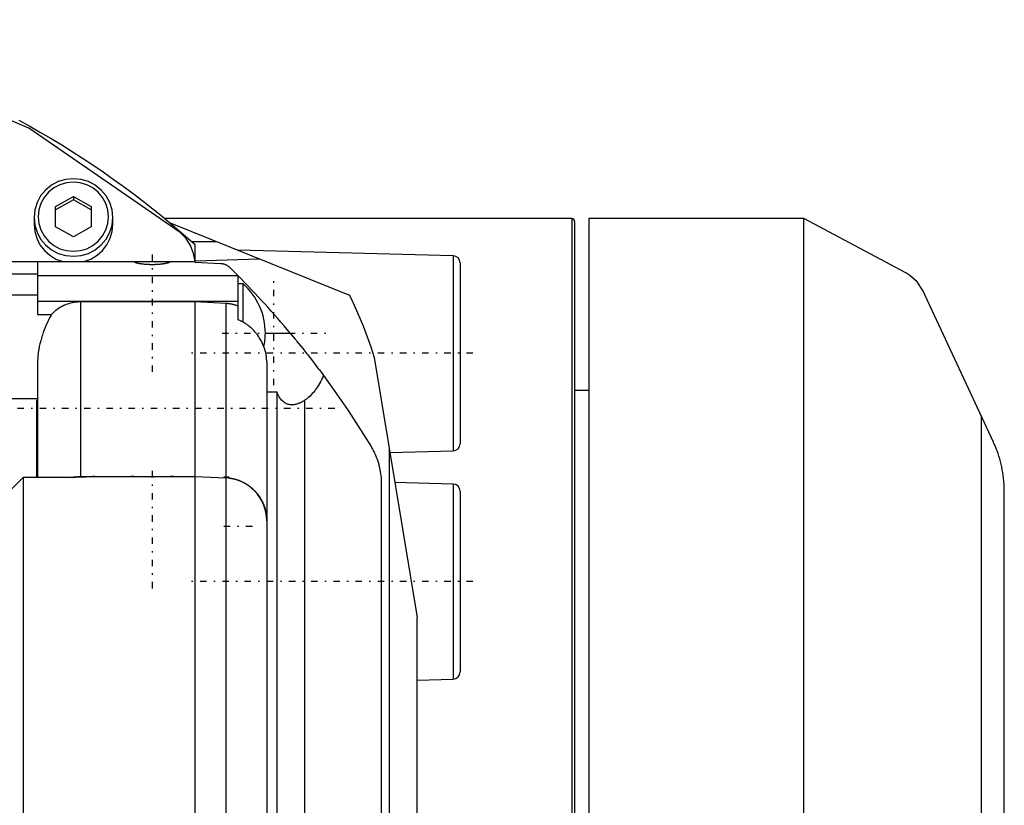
# Model space of a CAD drawing. Extents: x -109 to 109, y -1 to 887.
# Tile 11 of 11: x 30 to 99, y 728 to 783. Entities that reach past the tile are written whole.
import ezdxf

# ---------------------------------------------------------------- set-up
doc = ezdxf.new("R2010")
doc.units = 0
doc.linetypes.add('CENTER', pattern=[1.5, 0.45, -0.5, 0.05, -0.5])
doc.layers.add('AM_0', color=7, linetype='CONTINUOUS')
doc.layers.add('AM_7', color=7, linetype='CENTER')

msp = doc.modelspace()

# ---------------------------------------------------------------- linework, layer by layer
at = {"layer": 'AM_0', "color": 7, "linetype": 'CONTINUOUS'}
for p, q in [((32.76, 769.835), (34, 770.54)), ((34, 770.314), (32.76, 769.609)), ((34, 770.54), (34, 770.314)), ((34, 770.54), (35.24, 769.835)), ((35.24, 769.609), (34, 770.314)), ((32.76, 768.424), (32.76, 769.835)), ((35.24, 769.835), (35.24, 768.424)), ((31.25, 769.077), (31.25, 768.609)), ((36.75, 768.609), (36.75, 769.077)), ((68.8, 769), (40.389, 769)), ((40.753, 768.697), (53.27, 763.666)), ((68.8, 769), (68.8, 722)), ((69, 768.8), (69, 671.2)), ((85, 769), (70, 769)), ((70, 769), (70, 670.5)), ((92.13, 765.209), (85, 769)), ((85, 694.742), (85, 769)), ((34, 767.719), (32.76, 768.424)), ((35.24, 768.424), (34, 767.719)), ((44.025, 767.382), (42.275, 767.382)), ((42.5, 765.97), (42.5, 767.181)), ((60.513, 766.407), (45.472, 766.801)), ((-42.5, 766), (42.5, 766)), ((31.5, 766), (31.5, 762.296)), ((42.5, 766.055), (46.98, 766.194)), ((42.5, 765.97), (44.267, 765.877)), ((60.513, 766.407), (60.513, 752.789)), ((61, 765.907), (61, 753.289)), ((44.916, 765.591), (45.5, 765.008)), ((31.5, 765.12), (-31.5, 765.12)), ((45.5, 765), (31.5, 765)), ((45.5, 761.929), (45.5, 765.008)), ((45.843, 764.45), (45.5, 764.45)), ((45.843, 761.771), (45.843, 764.45)), ((31.5, 763.65), (-31.5, 763.65)), ((45.5, 763.219), (31.5, 763.219)), ((34.5, 763.184), (34.5, 751)), ((42.5, 763.184), (34.5, 763.184)), ((42.5, 676.816), (42.5, 763.184)), ((44.639, 763.075), (42.5, 763.184)), ((98.24, 753.4), (93.47, 763.629)), ((44.639, 763.075), (44.639, 750.953)), ((31.5, 762.296), (32.451, 762.296)), ((47.403, 761), (49.143, 761)), ((47.5, 759.025), (47.5, 747.92)), ((55.006, 759.302), (58, 741.16)), ((31.5, 758.95), (31.5, 750.919)), ((51.082, 758.557), (51.124, 758.501)), ((70, 757), (69, 757)), ((31.5, 756.42), (-31.5, 756.42)), ((31.5, 756.309), (31.416, 756.309)), ((31.416, 756.309), (31.416, 750.935)), ((48.219, 756.878), (47.5, 756.878)), ((48.219, 683.122), (48.219, 756.878)), ((50.139, 756.314), (50.139, 683.686)), ((97.408, 725), (97.408, 755.183)), ((56.052, 752.961), (56.052, 688.675)), ((56.1, 752.674), (60.513, 752.789)), ((30.5, 750.935), (28.5, 748.931)), ((33.845, 750.937), (30.5, 750.935)), ((30.5, 750.935), (30.5, 689)), ((34.5, 751), (42.5, 751)), ((42.5, 751), (44.639, 750.901)), ((44.843, 750.95), (44.5, 750.95)), ((44.5, 750.95), (44.5, 750.907)), ((44.639, 750.901), (44.639, 724.5)), ((44.843, 750.95), (44.843, 750.885)), ((55.5, 750.508), (55.5, 689.492)), ((60.513, 750.475), (56.445, 750.582)), ((60.513, 750.475), (60.513, 736.858)), ((61, 749.976), (61, 737.358)), ((99, 540.247), (99, 750)), ((47.499, 748), (47.499, 692)), ((58, 704.367), (58, 741.16)), ((58, 736.792), (60.513, 736.858))]:
    msp.add_line(p, q, dxfattribs=at)
for points in [[(41.459, 768.035), (30.896, 775.302), (19.062, 780.319), (6.442, 782.88), (-6.442, 782.88), (-19.062, 780.319), (-30.896, 775.302), (-41.459, 768.035)], [(31.25, 768.609), (31.297, 768.109), (31.437, 767.627), (31.665, 767.178), (31.973, 766.778), (32.35, 766.442), (32.785, 766.179), (33.26, 766)], [(34.74, 766), (35.215, 766.179), (35.65, 766.442), (36.027, 766.778), (36.335, 767.178), (36.563, 767.627), (36.703, 768.109), (36.75, 768.609)], [(42.493, 766), (42.394, 766.575), (42.183, 767.12), (41.867, 767.613), (41.459, 768.035)]]:
    msp.add_lwpolyline(points, dxfattribs=at)
for points in [[(36.75, 769.077), (36.697, 769.606), (36.541, 770.114), (36.287, 770.582), (35.945, 770.992), (35.528, 771.329), (35.052, 771.579), (34.536, 771.734), (34, 771.786), (33.464, 771.734), (32.948, 771.579), (32.472, 771.329), (32.055, 770.992), (31.713, 770.582), (31.459, 770.114), (31.303, 769.606), (31.25, 769.077), (31.303, 768.549), (31.459, 768.041), (31.713, 767.573), (32.055, 767.162), (32.472, 766.826), (32.948, 766.575), (33.464, 766.421), (34, 766.369), (34.536, 766.421), (35.052, 766.575), (35.528, 766.826), (35.945, 767.162), (36.287, 767.573), (36.541, 768.041), (36.697, 768.549)], [(31.55, 769.129), (31.597, 768.659), (31.736, 768.206), (31.963, 767.789), (32.268, 767.423), (32.639, 767.123), (33.062, 766.9), (33.522, 766.763), (34, 766.717), (34.478, 766.763), (34.938, 766.9), (35.361, 767.123), (35.732, 767.423), (36.037, 767.789), (36.264, 768.206), (36.403, 768.659), (36.45, 769.129), (36.403, 769.6), (36.264, 770.053), (36.037, 770.47), (35.732, 770.836), (35.361, 771.136), (34.938, 771.359), (34.478, 771.496), (34, 771.542), (33.522, 771.496), (33.062, 771.359), (32.639, 771.136), (32.268, 770.836), (31.963, 770.47), (31.736, 770.053), (31.597, 769.6)]]:
    msp.add_lwpolyline(points, close=True, dxfattribs=at)
for points in [[(30.199, 775.859, 0), (30.955, 775.444, 0), (31.705, 775.018, 0), (32.078, 774.802, 0), (32.449, 774.583, 0), (33.187, 774.137, 0), (33.919, 773.682, 0), (34.645, 773.216, 0), (35.365, 772.741, 0), (36.078, 772.256, 0), (36.431, 772.01, 0), (36.784, 771.761, 0), (37.483, 771.257, 0), (38.176, 770.743, 0), (38.861, 770.22, 0), (39.54, 769.688, 0), (40.211, 769.146, 0), (40.543, 768.872, 0), (40.874, 768.596, 0), (41.53, 768.036, 0), (42.179, 767.468, 0), (42.5, 767.181, 0)], [(38.27, 765.964, 0), (38.271, 765.966, 0), (38.273, 765.97, 0), (38.277, 765.974, 0), (38.28, 765.976, 0), (38.283, 765.978, 0), (38.292, 765.981, 0), (38.303, 765.984, 0), (38.316, 765.987, 0), (38.331, 765.989, 0), (38.349, 765.991, 0), (38.358, 765.992, 0), (38.368, 765.993, 0), (38.39, 765.995, 0), (38.414, 765.996, 0), (38.44, 765.998, 0), (38.467, 765.998, 0), (38.497, 765.999, 0), (38.512, 765.999, 0), (38.528, 766, 0), (38.56, 766, 0), (38.594, 766, 0), (38.611, 766, 0)], [(40.73, 765.964, 0), (40.729, 765.962, 0), (40.728, 765.959, 0), (40.726, 765.956, 0), (40.725, 765.955, 0), (40.723, 765.953, 0), (40.719, 765.949, 0), (40.714, 765.946, 0), (40.708, 765.942, 0), (40.701, 765.938, 0), (40.693, 765.934, 0), (40.688, 765.932, 0), (40.684, 765.93, 0), (40.673, 765.926, 0), (40.662, 765.921, 0), (40.649, 765.917, 0), (40.636, 765.913, 0), (40.622, 765.908, 0), (40.614, 765.906, 0), (40.606, 765.904, 0), (40.59, 765.899, 0), (40.573, 765.894, 0), (40.564, 765.892, 0), (40.555, 765.89, 0), (40.536, 765.885, 0), (40.516, 765.881, 0), (40.506, 765.878, 0), (40.495, 765.876, 0), (40.474, 765.871, 0), (40.452, 765.867, 0), (40.429, 765.862, 0), (40.406, 765.858, 0), (40.382, 765.854, 0), (40.37, 765.851, 0), (40.358, 765.849, 0), (40.333, 765.845, 0), (40.307, 765.841, 0), (40.28, 765.837, 0), (40.253, 765.833, 0), (40.224, 765.829, 0), (40.21, 765.827, 0), (40.195, 765.825, 0), (40.165, 765.821, 0), (40.134, 765.817, 0), (40.103, 765.814, 0), (40.071, 765.811, 0), (40.039, 765.807, 0), (40.022, 765.806, 0), (40.006, 765.804, 0), (39.972, 765.801, 0), (39.938, 765.798, 0), (39.904, 765.796, 0), (39.869, 765.794, 0), (39.834, 765.791, 0), (39.817, 765.79, 0), (39.799, 765.789, 0), (39.764, 765.788, 0), (39.729, 765.786, 0), (39.693, 765.785, 0), (39.658, 765.784, 0), (39.622, 765.783, 0), (39.605, 765.783, 0), (39.587, 765.782, 0), (39.552, 765.782, 0), (39.517, 765.782, 0), (39.5, 765.782, 0), (39.483, 765.782, 0), (39.448, 765.782, 0), (39.413, 765.782, 0), (39.395, 765.783, 0), (39.378, 765.783, 0), (39.342, 765.784, 0), (39.307, 765.785, 0), (39.271, 765.786, 0), (39.236, 765.788, 0), (39.201, 765.789, 0), (39.183, 765.79, 0), (39.166, 765.791, 0), (39.131, 765.794, 0), (39.096, 765.796, 0), (39.062, 765.798, 0), (39.028, 765.801, 0), (38.994, 765.804, 0), (38.978, 765.806, 0), (38.961, 765.807, 0), (38.929, 765.811, 0), (38.897, 765.814, 0), (38.866, 765.817, 0), (38.835, 765.821, 0), (38.805, 765.825, 0), (38.79, 765.827, 0), (38.776, 765.829, 0), (38.747, 765.833, 0), (38.72, 765.837, 0), (38.693, 765.841, 0), (38.667, 765.845, 0), (38.642, 765.849, 0), (38.63, 765.851, 0), (38.618, 765.854, 0), (38.594, 765.858, 0), (38.571, 765.862, 0), (38.548, 765.867, 0), (38.526, 765.871, 0), (38.505, 765.876, 0), (38.494, 765.878, 0), (38.484, 765.881, 0), (38.464, 765.885, 0), (38.445, 765.89, 0), (38.436, 765.892, 0), (38.427, 765.894, 0), (38.41, 765.899, 0), (38.394, 765.904, 0), (38.386, 765.906, 0), (38.378, 765.908, 0), (38.364, 765.913, 0), (38.351, 765.917, 0), (38.338, 765.921, 0), (38.327, 765.926, 0), (38.316, 765.93, 0), (38.312, 765.932, 0), (38.307, 765.934, 0), (38.299, 765.938, 0), (38.292, 765.942, 0), (38.286, 765.946, 0), (38.281, 765.949, 0), (38.277, 765.953, 0), (38.275, 765.955, 0), (38.274, 765.956, 0), (38.272, 765.959, 0), (38.271, 765.962, 0), (38.27, 765.964, 0)], [(40.389, 766, 0), (40.406, 766, 0), (40.44, 766, 0), (40.472, 766, 0), (40.488, 765.999, 0), (40.503, 765.999, 0), (40.533, 765.998, 0), (40.56, 765.998, 0), (40.586, 765.996, 0), (40.61, 765.995, 0), (40.632, 765.993, 0), (40.642, 765.992, 0), (40.651, 765.991, 0), (40.669, 765.989, 0), (40.684, 765.987, 0), (40.697, 765.984, 0), (40.708, 765.981, 0), (40.717, 765.978, 0), (40.72, 765.976, 0), (40.723, 765.974, 0), (40.727, 765.97, 0), (40.729, 765.966, 0), (40.73, 765.964, 0)], [(44.267, 765.877, 0), (44.268, 765.877, 0), (44.27, 765.877, 0), (44.272, 765.877, 0), (44.273, 765.877, 0), (44.274, 765.877, 0), (44.276, 765.877, 0), (44.278, 765.877, 0), (44.286, 765.876, 0), (44.298, 765.875, 0), (44.304, 765.875, 0), (44.31, 765.874, 0), (44.322, 765.873, 0), (44.333, 765.872, 0), (44.343, 765.87, 0), (44.353, 765.869, 0), (44.363, 765.868, 0), (44.368, 765.867, 0), (44.372, 765.866, 0), (44.382, 765.865, 0), (44.391, 765.863, 0), (44.4, 765.861, 0), (44.409, 765.86, 0), (44.417, 765.858, 0), (44.422, 765.857, 0), (44.426, 765.856, 0), (44.434, 765.854, 0), (44.443, 765.852, 0), (44.447, 765.851, 0), (44.451, 765.85, 0), (44.459, 765.848, 0), (44.467, 765.846, 0), (44.471, 765.845, 0), (44.475, 765.844, 0), (44.482, 765.842, 0), (44.49, 765.84, 0), (44.515, 765.833, 0), (44.554, 765.819, 0), (44.589, 765.806, 0), (44.622, 765.792, 0), (44.655, 765.776, 0), (44.671, 765.769, 0), (44.686, 765.76, 0), (44.717, 765.743, 0), (44.746, 765.726, 0), (44.775, 765.707, 0), (44.802, 765.688, 0), (44.829, 765.667, 0), (44.842, 765.657, 0), (44.855, 765.647, 0), (44.88, 765.625, 0), (44.904, 765.603, 0), (44.916, 765.591, 0)], [(93.47, 763.629, 0), (93.317, 763.977, 0), (92.906, 764.578, 0), (92.398, 765.037, 0), (92.13, 765.208, 0)], [(34.5, 763.184, 0), (34.439, 763.183, 0), (34.315, 763.178, 0), (34.188, 763.166, 0), (34.124, 763.158, 0), (34.06, 763.148, 0), (33.931, 763.124, 0), (33.804, 763.094, 0), (33.68, 763.058, 0), (33.559, 763.018, 0), (33.443, 762.973, 0), (33.387, 762.949, 0), (33.332, 762.924, 0), (33.22, 762.869, 0), (33.109, 762.808, 0), (32.998, 762.741, 0), (32.889, 762.669, 0), (32.783, 762.592, 0), (32.732, 762.551, 0), (32.682, 762.51, 0), (32.585, 762.426, 0), (32.494, 762.34, 0), (32.451, 762.296, 0)], [(53.27, 763.666, 0), (53.608, 762.959, 0), (54.226, 761.519, 0), (54.766, 760.048, 0), (55.006, 759.302, 0)], [(45.5, 762.89, 0), (45.478, 762.899, 0), (45.433, 762.916, 0), (45.387, 762.932, 0), (45.364, 762.939, 0), (45.341, 762.947, 0), (45.294, 762.961, 0), (45.246, 762.975, 0), (45.198, 762.988, 0), (45.15, 763.001, 0), (45.102, 763.012, 0), (45.077, 763.017, 0), (45.053, 763.022, 0), (45.004, 763.032, 0), (44.955, 763.041, 0), (44.906, 763.049, 0), (44.857, 763.055, 0), (44.808, 763.061, 0), (44.783, 763.064, 0), (44.759, 763.067, 0), (44.711, 763.071, 0), (44.663, 763.074, 0), (44.639, 763.075, 0)], [(32.451, 762.296, 0), (32.413, 762.221, 0), (32.337, 762.067, 0), (32.26, 761.909, 0), (32.222, 761.828, 0), (32.184, 761.745, 0), (32.109, 761.577, 0), (32.036, 761.404, 0), (31.965, 761.226, 0), (31.897, 761.044, 0), (31.832, 760.857, 0), (31.801, 760.762, 0), (31.771, 760.665, 0), (31.715, 760.469, 0), (31.664, 760.269, 0), (31.618, 760.064, 0), (31.579, 759.858, 0), (31.548, 759.654, 0), (31.535, 759.552, 0), (31.525, 759.45, 0), (31.509, 759.249, 0), (31.501, 759.049, 0), (31.5, 758.95, 0)], [(46.758, 761, 0), (46.73, 761.034, 0), (46.673, 761.101, 0), (46.616, 761.164, 0), (46.588, 761.195, 0), (46.559, 761.225, 0), (46.498, 761.286, 0), (46.435, 761.346, 0), (46.368, 761.405, 0), (46.3, 761.463, 0), (46.229, 761.519, 0), (46.192, 761.546, 0), (46.156, 761.573, 0), (46.081, 761.625, 0), (46.005, 761.675, 0), (45.928, 761.722, 0), (45.851, 761.766, 0), (45.773, 761.807, 0), (45.734, 761.827, 0), (45.695, 761.845, 0), (45.618, 761.88, 0), (45.54, 761.913, 0), (45.5, 761.929, 0)], [(47.5, 759.025, 0), (47.499, 759.082, 0), (47.494, 759.195, 0), (47.484, 759.309, 0), (47.478, 759.366, 0), (47.47, 759.423, 0), (47.45, 759.538, 0), (47.426, 759.652, 0), (47.397, 759.767, 0), (47.363, 759.881, 0), (47.324, 759.995, 0), (47.303, 760.052, 0), (47.282, 760.108, 0), (47.234, 760.22, 0), (47.183, 760.33, 0), (47.128, 760.438, 0), (47.069, 760.545, 0), (47.006, 760.65, 0), (46.973, 760.702, 0), (46.94, 760.753, 0), (46.869, 760.854, 0), (46.796, 760.952, 0), (46.758, 761, 0)], [(49.143, 761, 0), (49.209, 760.92, 0), (49.342, 760.759, 0), (49.477, 760.596, 0), (49.544, 760.514, 0), (49.612, 760.431, 0), (49.747, 760.265, 0), (49.882, 760.097, 0), (50.017, 759.928, 0), (50.152, 759.759, 0), (50.285, 759.59, 0), (50.352, 759.506, 0), (50.418, 759.421, 0), (50.549, 759.253, 0), (50.679, 759.086, 0), (50.806, 758.92, 0), (50.931, 758.756, 0), (51.054, 758.594, 0), (51.115, 758.514, 0), (51.174, 758.434, 0), (51.292, 758.277, 0), (51.406, 758.124, 0), (51.462, 758.048, 0)], [(51.462, 758.048, 0), (51.434, 757.983, 0), (51.376, 757.856, 0), (51.316, 757.732, 0), (51.286, 757.671, 0), (51.254, 757.611, 0), (51.19, 757.494, 0), (51.123, 757.38, 0), (51.054, 757.27, 0), (50.984, 757.164, 0), (50.911, 757.063, 0), (50.874, 757.013, 0), (50.837, 756.965, 0), (50.76, 756.871, 0), (50.682, 756.782, 0), (50.603, 756.698, 0), (50.521, 756.617, 0), (50.439, 756.542, 0), (50.397, 756.506, 0), (50.355, 756.471, 0), (50.269, 756.405, 0), (50.183, 756.343, 0), (50.139, 756.314, 0)], [(51.462, 758.048, 0), (52.047, 757.244, 0), (53.179, 755.61, 0), (54.259, 753.941, 0), (54.78, 753.094, 0)], [(31.416, 756.309, 0), (31.442, 756.25, 0), (31.479, 756.133, 0), (31.498, 756.017, 0), (31.5, 755.961, 0)], [(49.245, 756, 0), (49.208, 756.001, 0), (49.136, 756.006, 0), (49.064, 756.017, 0), (49.029, 756.025, 0), (48.995, 756.033, 0), (48.927, 756.056, 0), (48.861, 756.084, 0), (48.797, 756.117, 0), (48.735, 756.156, 0), (48.675, 756.201, 0), (48.646, 756.225, 0), (48.618, 756.25, 0), (48.564, 756.305, 0), (48.512, 756.364, 0), (48.462, 756.427, 0), (48.415, 756.495, 0), (48.369, 756.569, 0), (48.347, 756.609, 0), (48.325, 756.65, 0), (48.281, 756.736, 0), (48.24, 756.829, 0), (48.219, 756.878, 0)], [(50.139, 756.314, 0), (50.112, 756.297, 0), (50.058, 756.264, 0), (50.004, 756.233, 0), (49.978, 756.218, 0), (49.951, 756.203, 0), (49.899, 756.176, 0), (49.847, 756.151, 0), (49.795, 756.128, 0), (49.745, 756.107, 0), (49.695, 756.088, 0), (49.67, 756.079, 0), (49.646, 756.07, 0), (49.598, 756.055, 0), (49.551, 756.042, 0), (49.503, 756.03, 0), (49.456, 756.021, 0), (49.409, 756.013, 0), (49.385, 756.009, 0), (49.362, 756.006, 0), (49.315, 756.002, 0), (49.268, 756, 0), (49.245, 756, 0)], [(54.78, 753.094, 0), (54.818, 753.029, 0), (54.892, 752.897, 0), (54.962, 752.764, 0), (54.996, 752.696, 0), (55.028, 752.628, 0), (55.09, 752.49, 0), (55.148, 752.351, 0), (55.202, 752.21, 0), (55.251, 752.067, 0), (55.296, 751.923, 0), (55.317, 751.85, 0), (55.336, 751.777, 0), (55.372, 751.631, 0), (55.404, 751.483, 0), (55.431, 751.335, 0), (55.454, 751.185, 0), (55.472, 751.036, 0), (55.48, 750.96, 0), (55.486, 750.885, 0), (55.495, 750.735, 0), (55.499, 750.584, 0), (55.5, 750.508, 0)], [(99, 750, 0), (99, 750, 0), (99, 750, 0), (99, 750, 0), (99, 750, 0), (99, 750, 0), (99, 750, 0), (99, 750, 0), (99, 750, 0), (99, 750, 0), (99, 750, 0), (99, 750, 0), (99, 750, 0), (99, 750, 0), (99, 750, 0), (99, 750, 0), (99, 750, 0), (99, 750, 0), (99, 750, 0), (99, 750, 0), (99, 750, 0), (99, 750, 0), (99, 750, 0), (99, 750, 0), (99, 750, 0), (99, 750, 0), (99, 750, 0), (99, 750, 0), (99, 750, 0), (99, 750, 0), (99, 750, 0), (99, 750, 0), (99, 750, 0), (99, 750, 0), (99, 750.001, 0), (99, 750.001, 0), (99, 750.001, 0), (99, 750.001, 0), (99, 750.001, 0), (99, 750.001, 0), (99, 750.001, 0), (99, 750.001, 0), (99, 750.001, 0), (99, 750.001, 0), (99, 750.001, 0), (99, 750.001, 0), (99, 750.001, 0), (99, 750.001, 0), (99, 750.001, 0), (99, 750.001, 0), (99, 750.001, 0), (99, 750.001, 0), (99, 750.001, 0), (99, 750.001, 0), (99, 750.001, 0), (99, 750.001, 0), (99, 750.001, 0), (99, 750.001, 0), (99, 750.002, 0), (99, 750.002, 0), (99, 750.002, 0), (99, 750.002, 0), (99, 750.003, 0), (99, 750.003, 0), (99, 750.004, 0), (99, 750.004, 0), (99, 750.005, 0), (99, 750.005, 0), (99, 750.006, 0), (99, 750.006, 0), (99, 750.007, 0), (99, 750.009, 0), (99, 750.017, 0), (99, 750.025, 0), (99, 750.043, 0), (99, 750.076, 0), (98.999, 750.093, 0), (98.999, 750.109, 0), (98.999, 750.143, 0), (98.998, 750.176, 0), (98.995, 750.293, 0), (98.985, 750.492, 0), (98.978, 750.592, 0), (98.97, 750.692, 0), (98.95, 750.89, 0), (98.925, 751.087, 0), (98.896, 751.282, 0), (98.862, 751.476, 0), (98.823, 751.669, 0), (98.802, 751.764, 0), (98.78, 751.859, 0), (98.733, 752.048, 0), (98.68, 752.235, 0), (98.624, 752.42, 0), (98.563, 752.603, 0), (98.499, 752.784, 0), (98.465, 752.874, 0), (98.43, 752.963, 0), (98.357, 753.14, 0), (98.28, 753.314, 0), (98.24, 753.4, 0)], [(35.5, 751, 0), (35.5, 751, 0), (35.5, 751, 0), (35.499, 751, 0), (35.498, 751, 0), (35.498, 751, 0), (35.496, 751, 0), (35.494, 751, 0), (35.492, 750.999, 0), (35.489, 750.999, 0), (35.485, 750.999, 0), (35.484, 750.999, 0), (35.482, 750.999, 0), (35.478, 750.999, 0), (35.473, 750.998, 0), (35.468, 750.998, 0), (35.463, 750.998, 0), (35.457, 750.997, 0), (35.454, 750.997, 0), (35.451, 750.997, 0), (35.444, 750.996, 0), (35.437, 750.996, 0), (35.433, 750.996, 0), (35.429, 750.996, 0), (35.421, 750.995, 0), (35.413, 750.994, 0), (35.408, 750.994, 0), (35.404, 750.994, 0), (35.395, 750.993, 0), (35.385, 750.993, 0), (35.375, 750.992, 0), (35.364, 750.992, 0), (35.353, 750.991, 0), (35.348, 750.991, 0), (35.342, 750.99, 0), (35.33, 750.99, 0), (35.318, 750.989, 0), (35.306, 750.988, 0), (35.293, 750.987, 0), (35.279, 750.987, 0), (35.273, 750.986, 0), (35.266, 750.986, 0), (35.252, 750.985, 0), (35.237, 750.984, 0), (35.222, 750.983, 0), (35.207, 750.982, 0), (35.192, 750.982, 0), (35.184, 750.981, 0), (35.176, 750.981, 0), (35.16, 750.98, 0), (35.143, 750.979, 0), (35.126, 750.978, 0), (35.109, 750.977, 0), (35.092, 750.976, 0), (35.083, 750.976, 0), (35.074, 750.975, 0), (35.056, 750.975, 0), (35.038, 750.974, 0), (35.02, 750.973, 0), (35.001, 750.972, 0), (34.982, 750.971, 0), (34.973, 750.97, 0), (34.963, 750.97, 0), (34.944, 750.969, 0), (34.924, 750.968, 0), (34.914, 750.968, 0), (34.904, 750.967, 0), (34.884, 750.966, 0), (34.864, 750.965, 0), (34.853, 750.965, 0), (34.843, 750.965, 0), (34.822, 750.964, 0), (34.8, 750.963, 0), (34.778, 750.962, 0), (34.756, 750.961, 0), (34.734, 750.96, 0), (34.722, 750.96, 0), (34.711, 750.959, 0), (34.687, 750.958, 0), (34.664, 750.957, 0), (34.64, 750.956, 0), (34.616, 750.956, 0), (34.592, 750.955, 0), (34.579, 750.954, 0), (34.567, 750.954, 0), (34.542, 750.953, 0), (34.517, 750.952, 0), (34.491, 750.951, 0), (34.465, 750.95, 0), (34.439, 750.95, 0), (34.426, 750.949, 0), (34.413, 750.949, 0), (34.387, 750.948, 0), (34.36, 750.947, 0), (34.333, 750.947, 0), (34.306, 750.946, 0), (34.279, 750.945, 0), (34.265, 750.945, 0), (34.252, 750.945, 0), (34.224, 750.944, 0), (34.197, 750.943, 0), (34.169, 750.943, 0), (34.141, 750.942, 0), (34.113, 750.941, 0), (34.099, 750.941, 0), (34.084, 750.941, 0), (34.056, 750.94, 0), (34.028, 750.94, 0), (34.013, 750.94, 0), (33.999, 750.939, 0), (33.971, 750.939, 0), (33.942, 750.939, 0), (33.928, 750.938, 0), (33.913, 750.938, 0), (33.885, 750.938, 0), (33.856, 750.937, 0), (33.827, 750.937, 0), (33.798, 750.937, 0), (33.77, 750.937, 0), (33.755, 750.936, 0), (33.741, 750.936, 0), (33.712, 750.936, 0), (33.684, 750.936, 0), (33.655, 750.936, 0), (33.627, 750.936, 0), (33.598, 750.936, 0), (33.584, 750.936, 0), (33.57, 750.935, 0), (33.542, 750.935, 0), (33.514, 750.935, 0), (33.5, 750.935, 0)], [(33.893, 750.938, 0), (33.91, 750.941, 0), (33.945, 750.948, 0), (33.98, 750.955, 0), (33.997, 750.958, 0), (34.014, 750.96, 0), (34.049, 750.966, 0), (34.084, 750.971, 0), (34.118, 750.976, 0), (34.153, 750.98, 0), (34.187, 750.984, 0), (34.204, 750.985, 0), (34.221, 750.987, 0), (34.255, 750.99, 0), (34.288, 750.993, 0), (34.322, 750.995, 0), (34.355, 750.996, 0), (34.388, 750.998, 0), (34.404, 750.998, 0), (34.42, 750.999, 0), (34.452, 751, 0), (34.484, 751, 0), (34.5, 751, 0)], [(41, 751, 0), (41, 751, 0), (40.999, 751, 0), (40.996, 751, 0), (40.994, 751, 0), (40.992, 751, 0), (40.987, 750.999, 0), (40.981, 750.999, 0), (40.974, 750.999, 0), (40.965, 750.998, 0), (40.954, 750.998, 0), (40.949, 750.998, 0), (40.943, 750.997, 0), (40.93, 750.997, 0), (40.916, 750.996, 0), (40.9, 750.996, 0), (40.884, 750.995, 0), (40.866, 750.994, 0), (40.856, 750.994, 0), (40.847, 750.993, 0), (40.826, 750.992, 0), (40.805, 750.992, 0), (40.794, 750.991, 0), (40.783, 750.991, 0), (40.759, 750.99, 0), (40.735, 750.989, 0), (40.722, 750.988, 0), (40.709, 750.988, 0), (40.683, 750.987, 0), (40.656, 750.986, 0), (40.628, 750.985, 0), (40.599, 750.984, 0), (40.57, 750.983, 0), (40.555, 750.983, 0), (40.54, 750.982, 0), (40.509, 750.981, 0), (40.478, 750.98, 0), (40.445, 750.979, 0), (40.411, 750.978, 0), (40.376, 750.977, 0), (40.358, 750.977, 0), (40.34, 750.976, 0), (40.304, 750.975, 0), (40.266, 750.974, 0), (40.228, 750.974, 0), (40.189, 750.973, 0), (40.15, 750.972, 0), (40.13, 750.971, 0), (40.11, 750.971, 0), (40.069, 750.97, 0), (40.028, 750.97, 0), (39.987, 750.969, 0), (39.945, 750.968, 0), (39.903, 750.968, 0), (39.881, 750.968, 0), (39.86, 750.967, 0), (39.818, 750.967, 0), (39.775, 750.967, 0), (39.732, 750.966, 0), (39.689, 750.966, 0), (39.647, 750.966, 0), (39.626, 750.966, 0), (39.605, 750.966, 0), (39.563, 750.965, 0), (39.521, 750.965, 0), (39.5, 750.965, 0), (39.479, 750.965, 0), (39.437, 750.965, 0), (39.395, 750.966, 0), (39.374, 750.966, 0), (39.353, 750.966, 0), (39.311, 750.966, 0), (39.268, 750.966, 0), (39.225, 750.967, 0), (39.182, 750.967, 0), (39.14, 750.967, 0), (39.119, 750.968, 0), (39.097, 750.968, 0), (39.055, 750.968, 0), (39.013, 750.969, 0), (38.972, 750.97, 0), (38.931, 750.97, 0), (38.89, 750.971, 0), (38.87, 750.971, 0), (38.85, 750.972, 0), (38.811, 750.973, 0), (38.772, 750.974, 0), (38.734, 750.974, 0), (38.696, 750.975, 0), (38.66, 750.976, 0), (38.642, 750.977, 0), (38.624, 750.977, 0), (38.589, 750.978, 0), (38.555, 750.979, 0), (38.522, 750.98, 0), (38.491, 750.981, 0), (38.46, 750.982, 0), (38.445, 750.983, 0), (38.43, 750.983, 0), (38.401, 750.984, 0), (38.372, 750.985, 0), (38.344, 750.986, 0), (38.317, 750.987, 0), (38.291, 750.988, 0), (38.278, 750.988, 0), (38.265, 750.989, 0), (38.241, 750.99, 0), (38.217, 750.991, 0), (38.206, 750.991, 0), (38.195, 750.992, 0), (38.174, 750.992, 0), (38.153, 750.993, 0), (38.144, 750.994, 0), (38.134, 750.994, 0), (38.116, 750.995, 0), (38.1, 750.996, 0), (38.084, 750.996, 0), (38.07, 750.997, 0), (38.057, 750.997, 0), (38.051, 750.998, 0), (38.046, 750.998, 0), (38.035, 750.998, 0), (38.026, 750.999, 0), (38.019, 750.999, 0), (38.013, 750.999, 0), (38.008, 751, 0), (38.006, 751, 0), (38.004, 751, 0), (38.001, 751, 0), (38, 751, 0), (38, 751, 0)], [(44.907, 750.892, 0), (44.927, 750.889, 0), (44.967, 750.883, 0), (45.006, 750.877, 0), (45.026, 750.873, 0), (45.046, 750.87, 0), (45.085, 750.862, 0), (45.124, 750.854, 0), (45.164, 750.846, 0), (45.203, 750.837, 0), (45.241, 750.827, 0), (45.261, 750.822, 0), (45.28, 750.817, 0), (45.318, 750.806, 0), (45.356, 750.795, 0), (45.394, 750.784, 0), (45.431, 750.772, 0), (45.468, 750.76, 0), (45.486, 750.753, 0), (45.504, 750.747, 0), (45.54, 750.734, 0), (45.576, 750.721, 0), (45.593, 750.714, 0), (45.61, 750.707, 0), (45.645, 750.693, 0), (45.679, 750.679, 0), (45.696, 750.671, 0), (45.713, 750.664, 0), (45.748, 750.648, 0), (45.782, 750.632, 0), (45.817, 750.615, 0), (45.852, 750.598, 0), (45.886, 750.58, 0), (45.904, 750.571, 0), (45.921, 750.562, 0), (45.956, 750.543, 0), (45.99, 750.524, 0), (46.025, 750.504, 0), (46.059, 750.483, 0), (46.093, 750.462, 0), (46.11, 750.451, 0), (46.127, 750.44, 0), (46.16, 750.419, 0), (46.194, 750.396, 0), (46.227, 750.373, 0), (46.259, 750.35, 0), (46.291, 750.326, 0), (46.307, 750.314, 0), (46.323, 750.302, 0), (46.355, 750.278, 0), (46.386, 750.253, 0), (46.416, 750.228, 0), (46.446, 750.203, 0), (46.475, 750.178, 0), (46.49, 750.165, 0), (46.504, 750.152, 0), (46.533, 750.126, 0), (46.56, 750.1, 0), (46.587, 750.075, 0), (46.614, 750.049, 0), (46.64, 750.022, 0), (46.653, 750.009, 0), (46.666, 749.996, 0), (46.692, 749.968, 0), (46.718, 749.94, 0), (46.731, 749.926, 0), (46.743, 749.912, 0), (46.769, 749.882, 0), (46.794, 749.853, 0), (46.807, 749.838, 0), (46.819, 749.823, 0), (46.844, 749.792, 0), (46.869, 749.761, 0), (46.893, 749.729, 0), (46.917, 749.697, 0), (46.94, 749.665, 0), (46.952, 749.649, 0), (46.963, 749.632, 0), (46.986, 749.599, 0), (47.008, 749.566, 0), (47.03, 749.532, 0), (47.051, 749.498, 0), (47.072, 749.464, 0), (47.082, 749.447, 0), (47.092, 749.43, 0), (47.112, 749.395, 0), (47.131, 749.36, 0), (47.15, 749.326, 0), (47.168, 749.291, 0), (47.186, 749.256, 0), (47.194, 749.239, 0), (47.203, 749.222, 0), (47.219, 749.187, 0), (47.235, 749.152, 0), (47.25, 749.118, 0), (47.265, 749.084, 0), (47.279, 749.05, 0), (47.286, 749.032, 0), (47.293, 749.015, 0), (47.306, 748.98, 0), (47.32, 748.944, 0), (47.332, 748.908, 0), (47.345, 748.872, 0), (47.357, 748.835, 0), (47.363, 748.816, 0), (47.369, 748.797, 0), (47.38, 748.759, 0), (47.391, 748.721, 0), (47.396, 748.702, 0), (47.401, 748.683, 0), (47.411, 748.644, 0), (47.421, 748.605, 0), (47.425, 748.586, 0), (47.429, 748.566, 0), (47.438, 748.527, 0), (47.446, 748.488, 0), (47.453, 748.448, 0), (47.46, 748.409, 0), (47.466, 748.369, 0), (47.469, 748.35, 0), (47.472, 748.33, 0), (47.477, 748.29, 0), (47.482, 748.251, 0), (47.486, 748.212, 0), (47.489, 748.173, 0), (47.492, 748.134, 0), (47.494, 748.115, 0), (47.495, 748.095, 0), (47.497, 748.057, 0), (47.498, 748.019, 0), (47.499, 748, 0)]]:
    msp.add_polyline3d(points, dxfattribs=at)
for centre, radius, start, end in [((68.8, 768.8), 0.2, 0, 90), ((60.5, 765.907), 0.5, 0, 88.5), ((0, 720), 64, 39.83844, 44.68876), ((42.803, 760.998), 4.6, 0.0287, 48.63379), ((42.803, 761.002), 4.6, 348.06906, 359.9713), ((60.5, 753.289), 0.5, 271.5, 0), ((44.5, 747.904), 3, 0, 87.34931), ((41.803, 747.498), 4.6, 47.21284, 48.63379), ((60.5, 749.976), 0.5, 0, 88.5), ((60.5, 737.358), 0.5, 271.5, 0)]:
    msp.add_arc(centre, radius, start, end, dxfattribs=at)
at = {"layer": 'AM_7', "color": 4, "linetype": 'CENTER'}
for p, q in [((39.5, 766.495), (39.5, 757.795)), ((48, 757.377), (48, 764.623)), ((44.377, 761), (51.623, 761)), ((61.9, 759.598), (42.1, 759.598)), ((52.25, 755.748), (-52.25, 755.748)), ((39.5, 751.395), (39.5, 742.695)), ((46.498, 747.5), (44.405, 747.5)), ((61.9, 743.667), (42.1, 743.667))]:
    msp.add_line(p, q, dxfattribs=at)

doc.saveas('drawing.dxf')
